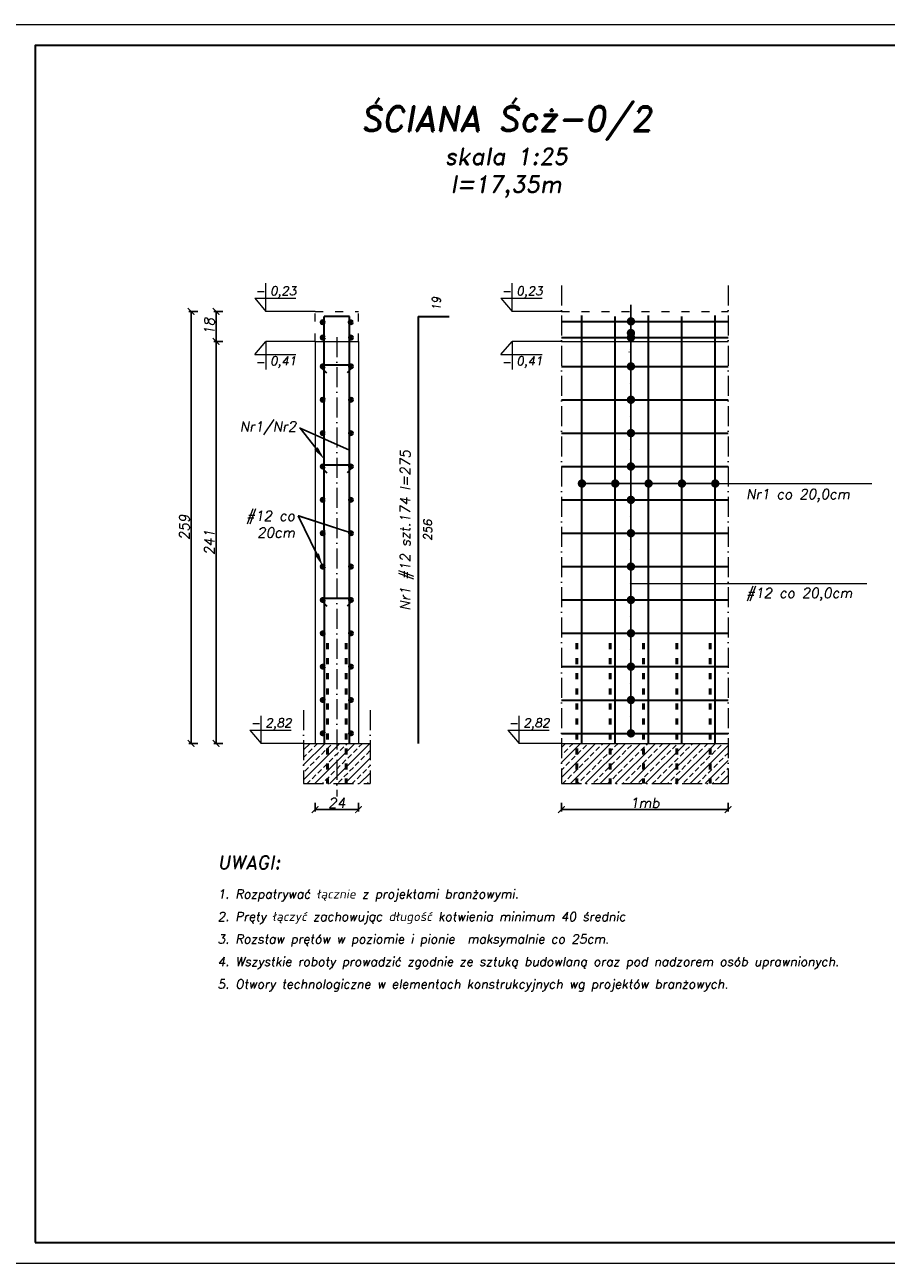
# Model space of a CAD drawing. Header units: millimetres. Extents: x 295948 to 312016, y 6878 to 18016.
# Tile 40 of 252: x 301573 to 302089, y 12818 to 13561. Entities that reach past the tile are written whole.
import ezdxf
from ezdxf import colors
from ezdxf.entities.mleader import LeaderData, LeaderLine
from ezdxf.math import Vec2, Vec3

# ---------------------------------------------------------------- set-up
doc = ezdxf.new("R2010")
doc.units = ezdxf.units.MM
doc.linetypes.add('ACAD_ISO03W100', pattern=[30, 12, -18])
doc.linetypes.add('ACAD_ISO10W100', pattern=[18, 12, -3, 0, -3])
for name, color, linetype, lineweight in [('konstrukcja', 3, 'Continuous', 35), ('konstrukcja wymiary', 1, 'Continuous', 13), ('kreskowanie', 253, 'Continuous', 0), ('opisy', 2, 'Continuous', 18), ('osie', 5, 'ACAD_ISO10W100', 13), ('przewrywane', 6, 'ACAD_ISO03W100', 18), ('zbrojenie', 4, 'Continuous', 50), ('zbrojenie płyty', 141, 'Continuous', 35), ('ściany konstrukcja', 85, 'Continuous', 20)]:
    doc.layers.add(name, color=color, linetype=linetype, lineweight=lineweight)
doc.styles.add('KONSTRUKCJA', font='romand.shx', dxfattribs={"oblique": 10})
doc.styles.add('konstrukcja3', font='romand.shx', dxfattribs={"oblique": 10, "height": 6})
doc.styles.get("Standard").update_dxf_attribs({"font": 'romand.shx', "oblique": 10})
doc.dimstyles.new('125', dxfattribs={"dimtxt": 6, "dimasz": 4, "dimexe": 1.25, "dimexo": 0.625, "dimgap": 1, "dimtad": 1, "dimdec": 0, "dimtxsty": 'konstrukcja3', "dimblk": 'ARCHTICK', "dimcen": 2.5, "dimadec": 0, "dimazin": 0, "dimtfac": 1, "dimtdec": 0, "dimtix": 1, "dimtmove": 0, "dimatfit": 3, "dimfxl": 4, "dimfxlon": 1, "dimarcsym": 0})
doc.dimstyles.new('Kopia kropki', dxfattribs={"dimtxt": 0.001, "dimasz": 5, "dimexe": 1.25, "dimexo": 0.625, "dimgap": 1, "dimtad": 1, "dimtxsty": 'Standard', "dimblk": 'DOT', "dimcen": 2.5, "dimadec": 0, "dimazin": 0, "dimtfac": 1, "dimtmove": 0, "dimatfit": 3, "dimfxl": 1, "dimfxlon": 1, "dimarcsym": 0})

# ---------------------------------------------------------------- blocks, each defined once
blk = doc.blocks.new('_Dot')
at = {"color": 0, "linetype": 'ByBlock', "lineweight": -2}
blk.add_line((-0.5, 0), (-1, 0), dxfattribs=at)
at = {"color": 0, "linetype": 'ByBlock', "const_width": 0.5}
blk.add_lwpolyline([(-0.25, 0, 1), (0.25, 0, 1)], format="xyb", close=True, dxfattribs=at)
blk = doc.blocks.new('*D1772')
at = {"layer": 'Defpoints', "color": 0, "transparency": 16777216}
for p in [(301936.22, 13155.86), (301946.82, 13155.86), (301947.96, 13135.86)]:
    blk.add_point(p, dxfattribs=at)
at = {"layer": 'konstrukcja wymiary', "color": 0, "lineweight": -2, "transparency": 16777216}
for p, q in [((301937.22, 13155.86), (301934.97, 13155.86)), ((301936.22, 13140.86), (301936.22, 13150.86)), ((301937.22, 13135.86), (301934.97, 13135.86))]:
    blk.add_line(p, q, dxfattribs=at)
at = {"layer": 'konstrukcja wymiary', "color": 0, "lineweight": -2, "transparency": 16777216, "xscale": 5, "yscale": 5, "zscale": 5}
for p, rotation in [((301936.22, 13155.86), 90), ((301936.22, 13135.86), 270)]:
    blk.add_blockref('_Dot', p, dxfattribs=dict(at, rotation=rotation))
at = {"layer": 'konstrukcja wymiary', "color": 0, "transparency": 16777216, "insert": (301935.22, 13145.86), "char_height": 0.001, "attachment_point": 5, "rotation": 90}
blk.add_mtext('20', dxfattribs=at)
blk = doc.blocks.new('*D1773')
at = {"layer": 'Defpoints', "color": 0, "transparency": 16777216}
for p in [(301936.22, 13175.86), (301947.96, 13175.86), (301946.82, 13155.86)]:
    blk.add_point(p, dxfattribs=at)
at = {"layer": 'konstrukcja wymiary', "color": 0, "lineweight": -2, "transparency": 16777216}
for p, q in [((301937.22, 13175.86), (301934.97, 13175.86)), ((301936.22, 13160.86), (301936.22, 13170.86)), ((301937.22, 13155.86), (301934.97, 13155.86))]:
    blk.add_line(p, q, dxfattribs=at)
at = {"layer": 'konstrukcja wymiary', "color": 0, "lineweight": -2, "transparency": 16777216, "xscale": 5, "yscale": 5, "zscale": 5}
for p, rotation in [((301936.22, 13175.86), 90), ((301936.22, 13155.86), 270)]:
    blk.add_blockref('_Dot', p, dxfattribs=dict(at, rotation=rotation))
at = {"layer": 'konstrukcja wymiary', "color": 0, "transparency": 16777216, "insert": (301935.22, 13165.86), "char_height": 0.001, "attachment_point": 5, "rotation": 90}
blk.add_mtext('20', dxfattribs=at)
blk = doc.blocks.new('_ArchTick')
at = {"color": 0, "linetype": 'ByBlock', "lineweight": 13, "const_width": 0.15}
blk.add_lwpolyline([(-0.5, -0.5), (0.5, 0.5)], dxfattribs=at)
blk = doc.blocks.new('*D1774')
at = {"layer": 'Defpoints', "color": 0, "transparency": 16777216}
for p in [(301746.76, 13129.85), (301772.76, 13129.85), (301772.76, 13090.18)]:
    blk.add_point(p, dxfattribs=at)
at = {"layer": 'konstrukcja wymiary', "color": 0, "lineweight": -2, "transparency": 16777216}
for p, q in [((301746.76, 13094.18), (301746.76, 13088.93)), ((301772.76, 13094.18), (301772.76, 13088.93)), ((301746.76, 13090.18), (301772.76, 13090.18))]:
    blk.add_line(p, q, dxfattribs=at)
at = {"layer": 'konstrukcja wymiary', "color": 0, "lineweight": -2, "transparency": 16777216, "xscale": 4, "yscale": 4, "zscale": 4, "rotation": 180}
blk.add_blockref('_ArchTick', (301746.76, 13090.18), dxfattribs=at)
at = {"layer": 'konstrukcja wymiary', "color": 0, "lineweight": -2, "transparency": 16777216, "xscale": 4, "yscale": 4, "zscale": 4}
blk.add_blockref('_ArchTick', (301772.76, 13090.18), dxfattribs=at)
at = {"layer": 'konstrukcja wymiary', "color": 0, "transparency": 16777216, "insert": (301759.76, 13094.18), "char_height": 6, "attachment_point": 5, "style": 'konstrukcja3'}
blk.add_mtext('24', dxfattribs=at)
blk = doc.blocks.new('*D1794')
at = {"layer": 'Defpoints', "color": 0, "transparency": 16777216}
for p in [(301894.51, 13129.85), (301994.51, 13129.85), (301994.51, 13090.18)]:
    blk.add_point(p, dxfattribs=at)
at = {"layer": 'konstrukcja wymiary', "color": 0, "lineweight": -2, "transparency": 16777216}
for p, q in [((301894.51, 13094.18), (301894.51, 13088.93)), ((301994.51, 13094.18), (301994.51, 13088.93)), ((301894.51, 13090.18), (301994.51, 13090.18))]:
    blk.add_line(p, q, dxfattribs=at)
at = {"layer": 'konstrukcja wymiary', "color": 0, "lineweight": -2, "transparency": 16777216, "xscale": 4, "yscale": 4, "zscale": 4, "rotation": 180}
blk.add_blockref('_ArchTick', (301894.51, 13090.18), dxfattribs=at)
at = {"layer": 'konstrukcja wymiary', "color": 0, "lineweight": -2, "transparency": 16777216, "xscale": 4, "yscale": 4, "zscale": 4}
blk.add_blockref('_ArchTick', (301994.51, 13090.18), dxfattribs=at)
at = {"layer": 'konstrukcja wymiary', "color": 0, "transparency": 16777216, "insert": (301944.51, 13094.18), "char_height": 6, "attachment_point": 5, "style": 'konstrukcja3'}
blk.add_mtext('1mb', dxfattribs=at)
blk = doc.blocks.new('*D1795')
at = {"layer": 'Defpoints', "color": 0, "transparency": 16777216}
for p in [(301687.32, 13370.85), (301746.76, 13370.85), (301739.76, 13129.85)]:
    blk.add_point(p, dxfattribs=at)
at = {"layer": 'konstrukcja wymiary', "color": 0, "lineweight": -2, "transparency": 16777216}
for p, q in [((301691.32, 13370.85), (301686.07, 13370.85)), ((301687.32, 13129.85), (301687.32, 13370.85)), ((301691.32, 13129.85), (301686.07, 13129.85))]:
    blk.add_line(p, q, dxfattribs=at)
at = {"layer": 'konstrukcja wymiary', "color": 0, "lineweight": -2, "transparency": 16777216, "xscale": 4, "yscale": 4, "zscale": 4}
for p, rotation in [((301687.32, 13370.85), 90), ((301687.32, 13129.85), 270)]:
    blk.add_blockref('_ArchTick', p, dxfattribs=dict(at, rotation=rotation))
at = {"layer": 'konstrukcja wymiary', "color": 0, "transparency": 16777216, "insert": (301683.32, 13250.35), "char_height": 6, "attachment_point": 5, "rotation": 90, "style": 'konstrukcja3'}
blk.add_mtext('241', dxfattribs=at)
blk = doc.blocks.new('*D1775')
at = {"layer": 'Defpoints', "color": 0, "transparency": 16777216}
for p in [(301986.82, 13285.65), (301906.82, 13275.79), (301986.82, 13275.79)]:
    blk.add_point(p, dxfattribs=at)
at = {"layer": 'konstrukcja wymiary', "color": 0, "lineweight": -2, "transparency": 16777216}
for p, q in [((301906.82, 13284.65), (301906.82, 13286.9)), ((301911.82, 13285.65), (301981.82, 13285.65)), ((301986.82, 13284.65), (301986.82, 13286.9))]:
    blk.add_line(p, q, dxfattribs=at)
at = {"layer": 'konstrukcja wymiary', "color": 0, "lineweight": -2, "transparency": 16777216, "xscale": 5, "yscale": 5, "zscale": 5, "rotation": 180}
blk.add_blockref('_Dot', (301906.82, 13285.65), dxfattribs=at)
at = {"layer": 'konstrukcja wymiary', "color": 0, "lineweight": -2, "transparency": 16777216, "xscale": 5, "yscale": 5, "zscale": 5}
blk.add_blockref('_Dot', (301986.82, 13285.65), dxfattribs=at)
at = {"layer": 'konstrukcja wymiary', "color": 0, "transparency": 16777216, "insert": (301946.82, 13286.65), "char_height": 0.001, "attachment_point": 5}
blk.add_mtext('80', dxfattribs=at)
blk = doc.blocks.new('*D1776')
at = {"layer": 'Defpoints', "color": 0, "transparency": 16777216}
for p in [(301966.82, 13285.65), (301926.82, 13280.6), (301966.82, 13280.6)]:
    blk.add_point(p, dxfattribs=at)
at = {"layer": 'konstrukcja wymiary', "color": 0, "lineweight": -2, "transparency": 16777216}
for p, q in [((301926.82, 13284.65), (301926.82, 13286.9)), ((301931.82, 13285.65), (301961.82, 13285.65)), ((301966.82, 13284.65), (301966.82, 13286.9))]:
    blk.add_line(p, q, dxfattribs=at)
at = {"layer": 'konstrukcja wymiary', "color": 0, "lineweight": -2, "transparency": 16777216, "xscale": 5, "yscale": 5, "zscale": 5, "rotation": 180}
blk.add_blockref('_Dot', (301926.82, 13285.65), dxfattribs=at)
at = {"layer": 'konstrukcja wymiary', "color": 0, "lineweight": -2, "transparency": 16777216, "xscale": 5, "yscale": 5, "zscale": 5}
blk.add_blockref('_Dot', (301966.82, 13285.65), dxfattribs=at)
at = {"layer": 'konstrukcja wymiary', "color": 0, "transparency": 16777216, "insert": (301946.82, 13286.65), "char_height": 0.001, "attachment_point": 5}
blk.add_mtext('40', dxfattribs=at)
blk = doc.blocks.new('*D1777')
at = {"layer": 'Defpoints', "color": 0, "transparency": 16777216}
for p in [(301672.32, 13388.85), (301746.76, 13388.85), (301739.76, 13129.85)]:
    blk.add_point(p, dxfattribs=at)
at = {"layer": 'konstrukcja wymiary', "color": 0, "lineweight": -2, "transparency": 16777216}
for p, q in [((301676.32, 13388.85), (301671.07, 13388.85)), ((301672.32, 13129.85), (301672.32, 13388.85)), ((301676.32, 13129.85), (301671.07, 13129.85))]:
    blk.add_line(p, q, dxfattribs=at)
at = {"layer": 'konstrukcja wymiary', "color": 0, "lineweight": -2, "transparency": 16777216, "xscale": 4, "yscale": 4, "zscale": 4}
for p, rotation in [((301672.32, 13388.85), 90), ((301672.32, 13129.85), 270)]:
    blk.add_blockref('_ArchTick', p, dxfattribs=dict(at, rotation=rotation))
at = {"layer": 'konstrukcja wymiary', "color": 0, "transparency": 16777216, "insert": (301668.32, 13259.35), "char_height": 6, "attachment_point": 5, "rotation": 90, "style": 'konstrukcja3'}
blk.add_mtext('259', dxfattribs=at)
blk = doc.blocks.new('*D1779')
at = {"layer": 'Defpoints', "color": 0, "transparency": 16777216}
for p in [(301986.82, 13285.79), (301986.82, 13285.65), (301946.82, 13280.79)]:
    blk.add_point(p, dxfattribs=at)
at = {"layer": 'konstrukcja wymiary', "color": 0, "lineweight": -2, "transparency": 16777216}
for p, q in [((301946.82, 13284.65), (301946.82, 13286.9)), ((301951.82, 13285.65), (301981.82, 13285.65)), ((301986.82, 13285.65), (301986.82, 13284.4))]:
    blk.add_line(p, q, dxfattribs=at)
at = {"layer": 'konstrukcja wymiary', "color": 0, "lineweight": -2, "transparency": 16777216, "xscale": 5, "yscale": 5, "zscale": 5, "rotation": 180}
blk.add_blockref('_Dot', (301946.82, 13285.65), dxfattribs=at)
at = {"layer": 'konstrukcja wymiary', "color": 0, "lineweight": -2, "transparency": 16777216, "xscale": 5, "yscale": 5, "zscale": 5}
blk.add_blockref('_Dot', (301986.82, 13285.65), dxfattribs=at)
at = {"layer": 'konstrukcja wymiary', "color": 0, "transparency": 16777216, "insert": (301966.82, 13286.65), "char_height": 0.001, "attachment_point": 5}
blk.add_mtext('40', dxfattribs=at)
blk = doc.blocks.new('*D1780')
at = {"layer": 'Defpoints', "color": 0, "transparency": 16777216}
for p in [(301936.22, 13195.86), (301946.82, 13195.86), (301947.96, 13175.86)]:
    blk.add_point(p, dxfattribs=at)
at = {"layer": 'konstrukcja wymiary', "color": 0, "lineweight": -2, "transparency": 16777216}
for p, q in [((301937.22, 13195.86), (301934.97, 13195.86)), ((301936.22, 13180.86), (301936.22, 13190.86)), ((301937.22, 13175.86), (301934.97, 13175.86))]:
    blk.add_line(p, q, dxfattribs=at)
at = {"layer": 'konstrukcja wymiary', "color": 0, "lineweight": -2, "transparency": 16777216, "xscale": 5, "yscale": 5, "zscale": 5}
for p, rotation in [((301936.22, 13195.86), 90), ((301936.22, 13175.86), 270)]:
    blk.add_blockref('_Dot', p, dxfattribs=dict(at, rotation=rotation))
at = {"layer": 'konstrukcja wymiary', "color": 0, "transparency": 16777216, "insert": (301935.22, 13185.86), "char_height": 0.001, "attachment_point": 5, "rotation": 90}
blk.add_mtext('20', dxfattribs=at)
blk = doc.blocks.new('*D1781')
at = {"layer": 'Defpoints', "color": 0, "transparency": 16777216}
for p in [(301936.22, 13215.86), (301947.96, 13215.86), (301946.82, 13195.86)]:
    blk.add_point(p, dxfattribs=at)
at = {"layer": 'konstrukcja wymiary', "color": 0, "lineweight": -2, "transparency": 16777216}
for p, q in [((301937.22, 13215.86), (301934.97, 13215.86)), ((301936.22, 13200.86), (301936.22, 13210.86)), ((301937.22, 13195.86), (301934.97, 13195.86))]:
    blk.add_line(p, q, dxfattribs=at)
at = {"layer": 'konstrukcja wymiary', "color": 0, "lineweight": -2, "transparency": 16777216, "xscale": 5, "yscale": 5, "zscale": 5}
for p, rotation in [((301936.22, 13215.86), 90), ((301936.22, 13195.86), 270)]:
    blk.add_blockref('_Dot', p, dxfattribs=dict(at, rotation=rotation))
at = {"layer": 'konstrukcja wymiary', "color": 0, "transparency": 16777216, "insert": (301935.22, 13205.86), "char_height": 0.001, "attachment_point": 5, "rotation": 90}
blk.add_mtext('20', dxfattribs=at)
blk = doc.blocks.new('*D1782')
at = {"layer": 'Defpoints', "color": 0, "transparency": 16777216}
for p in [(301936.22, 13235.86), (301946.82, 13235.86), (301947.96, 13215.86)]:
    blk.add_point(p, dxfattribs=at)
at = {"layer": 'konstrukcja wymiary', "color": 0, "lineweight": -2, "transparency": 16777216}
for p, q in [((301937.22, 13235.86), (301934.97, 13235.86)), ((301936.22, 13220.86), (301936.22, 13230.86)), ((301937.22, 13215.86), (301934.97, 13215.86))]:
    blk.add_line(p, q, dxfattribs=at)
at = {"layer": 'konstrukcja wymiary', "color": 0, "lineweight": -2, "transparency": 16777216, "xscale": 5, "yscale": 5, "zscale": 5}
for p, rotation in [((301936.22, 13235.86), 90), ((301936.22, 13215.86), 270)]:
    blk.add_blockref('_Dot', p, dxfattribs=dict(at, rotation=rotation))
at = {"layer": 'konstrukcja wymiary', "color": 0, "transparency": 16777216, "insert": (301935.22, 13225.86), "char_height": 0.001, "attachment_point": 5, "rotation": 90}
blk.add_mtext('20', dxfattribs=at)
blk = doc.blocks.new('*D1783')
at = {"layer": 'Defpoints', "color": 0, "transparency": 16777216}
for p in [(301936.22, 13255.86), (301947.96, 13255.86), (301946.82, 13235.86)]:
    blk.add_point(p, dxfattribs=at)
at = {"layer": 'konstrukcja wymiary', "color": 0, "lineweight": -2, "transparency": 16777216}
for p, q in [((301937.22, 13255.86), (301934.97, 13255.86)), ((301936.22, 13240.86), (301936.22, 13250.86)), ((301937.22, 13235.86), (301934.97, 13235.86))]:
    blk.add_line(p, q, dxfattribs=at)
at = {"layer": 'konstrukcja wymiary', "color": 0, "lineweight": -2, "transparency": 16777216, "xscale": 5, "yscale": 5, "zscale": 5}
for p, rotation in [((301936.22, 13255.86), 90), ((301936.22, 13235.86), 270)]:
    blk.add_blockref('_Dot', p, dxfattribs=dict(at, rotation=rotation))
at = {"layer": 'konstrukcja wymiary', "color": 0, "transparency": 16777216, "insert": (301935.22, 13245.86), "char_height": 0.001, "attachment_point": 5, "rotation": 90}
blk.add_mtext('20', dxfattribs=at)
blk = doc.blocks.new('*D1784')
at = {"layer": 'Defpoints', "color": 0, "transparency": 16777216}
for p in [(301936.22, 13275.86), (301946.82, 13275.86), (301947.96, 13255.86)]:
    blk.add_point(p, dxfattribs=at)
at = {"layer": 'konstrukcja wymiary', "color": 0, "lineweight": -2, "transparency": 16777216}
for p, q in [((301937.22, 13275.86), (301934.97, 13275.86)), ((301936.22, 13260.86), (301936.22, 13270.86)), ((301937.22, 13255.86), (301934.97, 13255.86))]:
    blk.add_line(p, q, dxfattribs=at)
at = {"layer": 'konstrukcja wymiary', "color": 0, "lineweight": -2, "transparency": 16777216, "xscale": 5, "yscale": 5, "zscale": 5}
for p, rotation in [((301936.22, 13275.86), 90), ((301936.22, 13255.86), 270)]:
    blk.add_blockref('_Dot', p, dxfattribs=dict(at, rotation=rotation))
at = {"layer": 'konstrukcja wymiary', "color": 0, "transparency": 16777216, "insert": (301935.22, 13265.86), "char_height": 0.001, "attachment_point": 5, "rotation": 90}
blk.add_mtext('20', dxfattribs=at)
blk = doc.blocks.new('*D1785')
at = {"layer": 'Defpoints', "color": 0, "transparency": 16777216}
for p in [(301936.22, 13295.86), (301947.96, 13295.86), (301946.82, 13275.86)]:
    blk.add_point(p, dxfattribs=at)
at = {"layer": 'konstrukcja wymiary', "color": 0, "lineweight": -2, "transparency": 16777216}
for p, q in [((301937.22, 13295.86), (301934.97, 13295.86)), ((301936.22, 13280.86), (301936.22, 13290.86)), ((301937.22, 13275.86), (301934.97, 13275.86))]:
    blk.add_line(p, q, dxfattribs=at)
at = {"layer": 'konstrukcja wymiary', "color": 0, "lineweight": -2, "transparency": 16777216, "xscale": 5, "yscale": 5, "zscale": 5}
for p, rotation in [((301936.22, 13295.86), 90), ((301936.22, 13275.86), 270)]:
    blk.add_blockref('_Dot', p, dxfattribs=dict(at, rotation=rotation))
at = {"layer": 'konstrukcja wymiary', "color": 0, "transparency": 16777216, "insert": (301935.22, 13285.86), "char_height": 0.001, "attachment_point": 5, "rotation": 90}
blk.add_mtext('20', dxfattribs=at)
blk = doc.blocks.new('*D1786')
at = {"layer": 'Defpoints', "color": 0, "transparency": 16777216}
for p in [(301936.22, 13315.86), (301946.82, 13315.86), (301947.96, 13295.86)]:
    blk.add_point(p, dxfattribs=at)
at = {"layer": 'konstrukcja wymiary', "color": 0, "lineweight": -2, "transparency": 16777216}
for p, q in [((301937.22, 13315.86), (301934.97, 13315.86)), ((301936.22, 13300.86), (301936.22, 13310.86)), ((301937.22, 13295.86), (301934.97, 13295.86))]:
    blk.add_line(p, q, dxfattribs=at)
at = {"layer": 'konstrukcja wymiary', "color": 0, "lineweight": -2, "transparency": 16777216, "xscale": 5, "yscale": 5, "zscale": 5}
for p, rotation in [((301936.22, 13315.86), 90), ((301936.22, 13295.86), 270)]:
    blk.add_blockref('_Dot', p, dxfattribs=dict(at, rotation=rotation))
at = {"layer": 'konstrukcja wymiary', "color": 0, "transparency": 16777216, "insert": (301935.22, 13305.86), "char_height": 0.001, "attachment_point": 5, "rotation": 90}
blk.add_mtext('20', dxfattribs=at)
blk = doc.blocks.new('*D1787')
at = {"layer": 'Defpoints', "color": 0, "transparency": 16777216}
for p in [(301936.22, 13335.86), (301947.96, 13335.86), (301946.82, 13315.86)]:
    blk.add_point(p, dxfattribs=at)
at = {"layer": 'konstrukcja wymiary', "color": 0, "lineweight": -2, "transparency": 16777216}
for p, q in [((301937.22, 13335.86), (301934.97, 13335.86)), ((301936.22, 13320.86), (301936.22, 13330.86)), ((301937.22, 13315.86), (301934.97, 13315.86))]:
    blk.add_line(p, q, dxfattribs=at)
at = {"layer": 'konstrukcja wymiary', "color": 0, "lineweight": -2, "transparency": 16777216, "xscale": 5, "yscale": 5, "zscale": 5}
for p, rotation in [((301936.22, 13335.86), 90), ((301936.22, 13315.86), 270)]:
    blk.add_blockref('_Dot', p, dxfattribs=dict(at, rotation=rotation))
at = {"layer": 'konstrukcja wymiary', "color": 0, "transparency": 16777216, "insert": (301935.22, 13325.86), "char_height": 0.001, "attachment_point": 5, "rotation": 90}
blk.add_mtext('20', dxfattribs=at)
blk = doc.blocks.new('*D1788')
at = {"layer": 'Defpoints', "color": 0, "transparency": 16777216}
for p in [(301936.22, 13355.86), (301946.82, 13355.86), (301947.96, 13335.86)]:
    blk.add_point(p, dxfattribs=at)
at = {"layer": 'konstrukcja wymiary', "color": 0, "lineweight": -2, "transparency": 16777216}
for p, q in [((301937.22, 13355.86), (301934.97, 13355.86)), ((301936.22, 13340.86), (301936.22, 13350.86)), ((301937.22, 13335.86), (301934.97, 13335.86))]:
    blk.add_line(p, q, dxfattribs=at)
at = {"layer": 'konstrukcja wymiary', "color": 0, "lineweight": -2, "transparency": 16777216, "xscale": 5, "yscale": 5, "zscale": 5}
for p, rotation in [((301936.22, 13355.86), 90), ((301936.22, 13335.86), 270)]:
    blk.add_blockref('_Dot', p, dxfattribs=dict(at, rotation=rotation))
at = {"layer": 'konstrukcja wymiary', "color": 0, "transparency": 16777216, "insert": (301935.22, 13345.86), "char_height": 0.001, "attachment_point": 5, "rotation": 90}
blk.add_mtext('20', dxfattribs=at)
blk = doc.blocks.new('*D1789')
at = {"layer": 'Defpoints', "color": 0, "transparency": 16777216}
for p in [(301936.22, 13375.86), (301947.96, 13375.86), (301946.82, 13355.86)]:
    blk.add_point(p, dxfattribs=at)
at = {"layer": 'konstrukcja wymiary', "color": 0, "lineweight": -2, "transparency": 16777216}
for p, q in [((301937.22, 13375.86), (301934.97, 13375.86)), ((301936.22, 13360.86), (301936.22, 13370.86)), ((301937.22, 13355.86), (301934.97, 13355.86))]:
    blk.add_line(p, q, dxfattribs=at)
at = {"layer": 'konstrukcja wymiary', "color": 0, "lineweight": -2, "transparency": 16777216, "xscale": 5, "yscale": 5, "zscale": 5}
for p, rotation in [((301936.22, 13375.86), 90), ((301936.22, 13355.86), 270)]:
    blk.add_blockref('_Dot', p, dxfattribs=dict(at, rotation=rotation))
at = {"layer": 'konstrukcja wymiary', "color": 0, "transparency": 16777216, "insert": (301935.22, 13365.86), "char_height": 0.001, "attachment_point": 5, "rotation": 90}
blk.add_mtext('20', dxfattribs=at)
blk = doc.blocks.new('*D1790')
at = {"layer": 'Defpoints', "color": 0, "transparency": 16777216}
for p in [(301936.22, 13382.86), (301947.96, 13382.86), (301946.82, 13373.15)]:
    blk.add_point(p, dxfattribs=at)
at = {"layer": 'konstrukcja wymiary', "color": 0, "lineweight": -2, "transparency": 16777216}
for p, q in [((301936.22, 13387.86), (301936.22, 13392.86)), ((301937.22, 13382.86), (301934.97, 13382.86)), ((301936.22, 13373.15), (301936.22, 13382.86)), ((301937.22, 13373.15), (301934.97, 13373.15)), ((301936.22, 13368.15), (301936.22, 13363.15))]:
    blk.add_line(p, q, dxfattribs=at)
at = {"layer": 'konstrukcja wymiary', "color": 0, "lineweight": -2, "transparency": 16777216, "xscale": 5, "yscale": 5, "zscale": 5}
for p, rotation in [((301936.22, 13382.86), 270), ((301936.22, 13373.15), 90)]:
    blk.add_blockref('_Dot', p, dxfattribs=dict(at, rotation=rotation))
at = {"layer": 'konstrukcja wymiary', "color": 0, "transparency": 16777216, "insert": (301935.22, 13378), "char_height": 0.001, "attachment_point": 5, "rotation": 90}
blk.add_mtext('9,71', dxfattribs=at)
blk = doc.blocks.new('*D1791')
at = {"layer": 'Defpoints', "color": 0, "transparency": 16777216}
for p in [(301946.82, 13373.15), (301936.22, 13355.86), (301946.82, 13355.86)]:
    blk.add_point(p, dxfattribs=at)
at = {"layer": 'konstrukcja wymiary', "color": 0, "lineweight": -2, "transparency": 16777216}
for p, q in [((301937.22, 13373.15), (301934.97, 13373.15)), ((301936.22, 13368.15), (301936.22, 13360.86)), ((301937.22, 13355.86), (301934.97, 13355.86))]:
    blk.add_line(p, q, dxfattribs=at)
at = {"layer": 'konstrukcja wymiary', "color": 0, "lineweight": -2, "transparency": 16777216, "xscale": 5, "yscale": 5, "zscale": 5}
for p, rotation in [((301936.22, 13373.15), 90), ((301936.22, 13355.86), 270)]:
    blk.add_blockref('_Dot', p, dxfattribs=dict(at, rotation=rotation))
at = {"layer": 'konstrukcja wymiary', "color": 0, "transparency": 16777216, "insert": (301935.22, 13364.5), "char_height": 0.001, "attachment_point": 5, "rotation": 90}
blk.add_mtext('17,29', dxfattribs=at)
blk = doc.blocks.new('*D1792')
at = {"layer": 'Defpoints', "color": 0, "transparency": 16777216}
for p in [(301936.22, 13375.86), (301946.82, 13375.86), (301946.82, 13355.86)]:
    blk.add_point(p, dxfattribs=at)
at = {"layer": 'konstrukcja wymiary', "color": 0, "lineweight": -2, "transparency": 16777216}
for p, q in [((301937.22, 13375.86), (301934.97, 13375.86)), ((301936.22, 13360.86), (301936.22, 13370.86)), ((301937.22, 13355.86), (301934.97, 13355.86))]:
    blk.add_line(p, q, dxfattribs=at)
at = {"layer": 'konstrukcja wymiary', "color": 0, "lineweight": -2, "transparency": 16777216, "xscale": 5, "yscale": 5, "zscale": 5}
for p, rotation in [((301936.22, 13375.86), 90), ((301936.22, 13355.86), 270)]:
    blk.add_blockref('_Dot', p, dxfattribs=dict(at, rotation=rotation))
at = {"layer": 'konstrukcja wymiary', "color": 0, "transparency": 16777216, "insert": (301935.22, 13365.86), "char_height": 0.001, "attachment_point": 5, "rotation": 90}
blk.add_mtext('20', dxfattribs=at)
blk = doc.blocks.new('*D1796')
at = {"layer": 'Defpoints', "color": 0, "transparency": 16777216}
for p in [(301746.76, 13388.85), (301687.32, 13370.85), (301746.76, 13370.85)]:
    blk.add_point(p, dxfattribs=at)
at = {"layer": 'konstrukcja wymiary', "color": 0, "lineweight": -2, "transparency": 16777216}
for p, q in [((301691.32, 13388.85), (301686.07, 13388.85)), ((301687.32, 13388.85), (301687.32, 13370.85)), ((301691.32, 13370.85), (301686.07, 13370.85))]:
    blk.add_line(p, q, dxfattribs=at)
at = {"layer": 'konstrukcja wymiary', "color": 0, "lineweight": -2, "transparency": 16777216, "xscale": 4, "yscale": 4, "zscale": 4}
for p, rotation in [((301687.32, 13388.85), 90), ((301687.32, 13370.85), 270)]:
    blk.add_blockref('_ArchTick', p, dxfattribs=dict(at, rotation=rotation))
at = {"layer": 'konstrukcja wymiary', "color": 0, "transparency": 16777216, "insert": (301683.32, 13379.85), "char_height": 6, "attachment_point": 5, "rotation": 90, "style": 'konstrukcja3'}
blk.add_mtext('18', dxfattribs=at)

msp = doc.modelspace()

# ---------------------------------------------------------------- hatches: boundary and pattern name
at = {"layer": 'kreskowanie'}
h = msp.add_hatch(dxfattribs=at)
h.set_pattern_fill('ANSI33', color=256, style=0)
h.set_pattern_definition([(45, (312508.934, 27118.9925), (-4.490128, 4.490128), []), (45, (312513.424, 27118.9925), (-4.490128, 4.490128), [3.175, -1.5875])])
h.paths.add_polyline_path([(301759.757, 13129.854), (301739.757, 13129.854), (301739.757, 13105.723), (301759.757, 13105.723)])
h.paths.add_polyline_path([(301759.757, 13129.854), (301759.757, 13105.723), (301779.757, 13105.723), (301779.757, 13129.854)])
h = msp.add_hatch(dxfattribs=at)
h.set_pattern_fill('ANSI33', color=256, style=0)
h.set_pattern_definition([(45, (312554.519, 27118.9925), (-4.490128, 4.490128), []), (45, (312559.0093, 27118.9925), (-4.490128, 4.490128), [3.175, -1.5875])])
h.paths.add_polyline_path([(301894.514, 13129.854), (301894.514, 13105.723), (301994.514, 13105.723), (301994.514, 13129.854)])
at = {"layer": 'zbrojenie'}
for points in [[(301750.318, 13382.355, 1), (301752.238, 13382.355, 1)], [(301769.083, 13382.355, -1), (301767.163, 13382.355, -1)], [(301750.378, 13373.146, 1), (301752.298, 13373.146, 1)], [(301769.25, 13373.146, -1), (301767.33, 13373.146, -1)], [(301750.378, 13355.855, 1), (301752.298, 13355.855, 1)], [(301769.25, 13355.855, -1), (301767.33, 13355.855, -1)], [(301750.378, 13335.855, 1), (301752.298, 13335.855, 1)], [(301769.25, 13335.855, -1), (301767.33, 13335.855, -1)], [(301750.378, 13315.855, 1), (301752.298, 13315.855, 1)], [(301769.25, 13315.855, -1), (301767.33, 13315.855, -1)], [(301750.378, 13295.855, 1), (301752.298, 13295.855, 1)], [(301769.25, 13295.855, -1), (301767.33, 13295.855, -1)], [(301750.378, 13275.855, 1), (301752.298, 13275.855, 1)], [(301769.25, 13275.855, -1), (301767.33, 13275.855, -1)], [(301750.378, 13255.855, 1), (301752.298, 13255.855, 1)], [(301769.25, 13255.855, -1), (301767.33, 13255.855, -1)], [(301750.378, 13235.855, 1), (301752.298, 13235.855, 1)], [(301769.25, 13235.855, -1), (301767.33, 13235.855, -1)], [(301750.378, 13215.855, 1), (301752.298, 13215.855, 1)], [(301769.25, 13215.855, -1), (301767.33, 13215.855, -1)], [(301750.378, 13195.855, 1), (301752.298, 13195.855, 1)], [(301769.25, 13195.855, -1), (301767.33, 13195.855, -1)], [(301750.378, 13175.855, 1), (301752.298, 13175.855, 1)], [(301769.25, 13175.855, -1), (301767.33, 13175.855, -1)], [(301750.378, 13155.855, 1), (301752.298, 13155.855, 1)], [(301769.25, 13155.855, -1), (301767.33, 13155.855, -1)], [(301750.378, 13135.855, 1), (301752.298, 13135.855, 1)], [(301769.25, 13135.855, -1), (301767.33, 13135.855, -1)]]:
    msp.add_hatch(color=256, dxfattribs=at).paths.add_polyline_path(points)

# ---------------------------------------------------------------- linework, layer by layer
at = {"layer": 'konstrukcja'}
msp.add_lwpolyline([(301578.785, 12830.687), (302603.785, 12830.687), (302603.785, 13548.187), (301578.785, 13548.187)], close=True, dxfattribs=at)
at = {"layer": 'konstrukcja wymiary'}
for p, q in [((301746.757, 13388.854), (301717.165, 13388.854)), ((301894.514, 13388.854), (301864.922, 13388.854)), ((301746.757, 13370.854), (301717.165, 13370.854)), ((301894.514, 13370.854), (301864.922, 13370.854)), ((301969.318, 13285.652), (302080.79, 13285.652)), ((301936.223, 13225.739), (302077.763, 13225.739)), ((301739.757, 13129.854), (301714.333, 13129.854)), ((301894.514, 13129.854), (301869.089, 13129.854))]:
    msp.add_line(p, q, dxfattribs=at)
msp.add_lwpolyline([(301566.285, 12818.187), (302616.285, 12818.187), (302616.285, 13560.687), (301566.285, 13560.687)], close=True, dxfattribs=at)
at = {"layer": 'opisy'}
for p, q in [((301717.165, 13388.854), (301717.165, 13405.751)), ((301864.922, 13388.854), (301864.922, 13405.751)), ((301710.506, 13396.743), (301735.154, 13396.743)), ((301710.506, 13396.743), (301717.165, 13388.854)), ((301858.262, 13396.743), (301882.91, 13396.743)), ((301858.262, 13396.743), (301864.922, 13388.854)), ((301710.506, 13362.964), (301717.165, 13370.854)), ((301717.165, 13370.854), (301717.165, 13353.956)), ((301858.262, 13362.964), (301864.922, 13370.854)), ((301864.922, 13370.854), (301864.922, 13353.956)), ((301710.506, 13362.964), (301735.154, 13362.964)), ((301858.262, 13362.964), (301882.91, 13362.964)), ((301714.333, 13129.854), (301714.333, 13146.321)), ((301869.089, 13129.854), (301869.089, 13146.321)), ((301707.673, 13137.743), (301732.321, 13137.743)), ((301707.673, 13137.743), (301714.333, 13129.854)), ((301862.43, 13137.743), (301887.077, 13137.743)), ((301862.43, 13137.743), (301869.089, 13129.854))]:
    msp.add_line(p, q, dxfattribs=at)
at = {"layer": 'osie'}
for p, q in [((301894.514, 13404.431), (301894.514, 13105.723)), ((301994.514, 13404.431), (301994.514, 13105.723)), ((301759.757, 13373.477), (301759.757, 13097.946)), ((301739.757, 13149.854), (301739.757, 13105.723)), ((301779.757, 13149.854), (301779.757, 13105.723)), ((301739.757, 13105.723), (301779.757, 13105.723)), ((301894.514, 13105.723), (301994.514, 13105.723))]:
    msp.add_line(p, q, dxfattribs=at)
at = {"layer": 'przewrywane', "ltscale": 0.4}
for p, q in [((301746.757, 13388.854), (301772.757, 13388.854)), ((301746.757, 13370.854), (301746.757, 13388.854)), ((301772.757, 13370.854), (301772.757, 13388.854)), ((301894.514, 13388.854), (301994.514, 13388.854))]:
    msp.add_line(p, q, dxfattribs=at)
at = {"layer": 'zbrojenie', "linetype": 'ACAD_ISO03W100', "ltscale": 0.3}
for p, q in [((301754.138, 13189.854), (301754.138, 13105.723)), ((301765.377, 13189.854), (301765.377, 13105.723)), ((301903.818, 13189.854), (301903.818, 13105.723)), ((301923.818, 13189.854), (301923.818, 13105.723)), ((301943.818, 13189.854), (301943.818, 13105.723)), ((301963.818, 13189.854), (301963.818, 13105.723)), ((301983.818, 13189.854), (301983.818, 13105.723))]:
    msp.add_line(p, q, dxfattribs=at)
at = {"layer": 'zbrojenie'}
for centre in [(301751.278, 13382.355), (301768.123, 13382.355), (301751.338, 13373.146), (301768.29, 13373.146), (301751.338, 13355.855), (301768.29, 13355.855), (301751.338, 13335.855), (301768.29, 13335.855), (301751.338, 13315.855), (301768.29, 13315.855), (301751.338, 13295.855), (301768.29, 13295.855), (301751.338, 13275.855), (301768.29, 13275.855), (301751.338, 13255.855), (301768.29, 13255.855), (301751.338, 13235.855), (301768.29, 13235.855), (301751.338, 13215.855), (301768.29, 13215.855), (301751.338, 13195.855), (301768.29, 13195.855), (301751.338, 13175.855), (301768.29, 13175.855), (301751.338, 13155.855), (301768.29, 13155.855), (301751.338, 13135.855), (301768.29, 13135.855)]:
    msp.add_circle(centre, 0.96, dxfattribs=at)
at = {"layer": 'zbrojenie płyty', "ltscale": 0.5}
for p, q in [((301752.298, 13129.854), (301752.241, 13385.854)), ((301767.273, 13385.854), (301752.241, 13385.854)), ((301767.33, 13129.854), (301767.273, 13385.854)), ((301808.564, 13385.854), (301808.621, 13129.854)), ((301808.564, 13385.854), (301827.199, 13385.854)), ((301894.514, 13382.855), (301994.514, 13382.855)), ((301906.818, 13129.854), (301906.818, 13386.354)), ((301926.818, 13129.854), (301926.761, 13385.854)), ((301946.818, 13129.854), (301946.818, 13386.354)), ((301966.818, 13129.854), (301966.761, 13385.854)), ((301986.818, 13129.854), (301986.818, 13386.354)), ((301894.514, 13373.146), (301994.514, 13373.146)), ((301750.463, 13355.279), (301753.586, 13352.1)), ((301751.446, 13356.836), (301768.29, 13356.836)), ((301769.052, 13355.279), (301765.928, 13352.1)), ((301894.514, 13355.855), (301994.514, 13355.855)), ((301894.514, 13335.855), (301994.514, 13335.855)), ((301894.514, 13315.855), (301994.514, 13315.855)), ((301750.684, 13295.279), (301753.808, 13292.1)), ((301751.446, 13296.836), (301768.29, 13296.836)), ((301769.052, 13295.279), (301765.928, 13292.1)), ((301894.514, 13295.855), (301994.514, 13295.855)), ((301894.514, 13275.855), (301994.514, 13275.855)), ((301894.514, 13255.855), (301994.514, 13255.855)), ((301894.514, 13235.855), (301994.514, 13235.855)), ((301751.446, 13216.836), (301768.29, 13216.836)), ((301750.684, 13215.279), (301753.808, 13212.1)), ((301769.052, 13215.279), (301765.928, 13212.1)), ((301894.514, 13215.855), (301994.514, 13215.855)), ((301894.514, 13195.855), (301994.514, 13195.855)), ((301894.514, 13175.855), (301994.514, 13175.855)), ((301894.514, 13155.855), (301994.514, 13155.855)), ((301894.514, 13135.855), (301994.514, 13135.855))]:
    msp.add_line(p, q, dxfattribs=at)
at = {"layer": 'ściany konstrukcja'}
for p, q in [((301746.757, 13370.854), (301772.757, 13370.854)), ((301746.757, 13370.854), (301746.757, 13129.854)), ((301772.757, 13370.854), (301772.757, 13129.854)), ((301894.514, 13370.854), (301994.514, 13370.854)), ((301739.757, 13129.854), (301779.757, 13129.854)), ((301894.514, 13129.854), (301994.514, 13129.854))]:
    msp.add_line(p, q, dxfattribs=at)

# ---------------------------------------------------------------- texts
at = {"layer": 'opisy', "style": 'KONSTRUKCJA'}
for s, insert, char_height, width, attachment_point in [('\\pxqc;ŚCIANA Ścż-0/2\\P{\\H0.66667x;skala 1:25\\Pl=17,35m}', (301623.269, 13511.804), 15, 476.29759, 1), ('0,23', (301719.734, 13403.775), 5.25, 5.25172, 1), ('0,23', (301867.491, 13403.775), 5.25, 5.25172, 1), ('-', (301710.922, 13403.775), 5.25, 5.25172, 1), ('-', (301858.678, 13403.775), 5.25, 5.25172, 1), ('-', (301710.922, 13355.933), 5.25, 5.25172, 7), ('0,41', (301719.734, 13354.943), 5.25, 5.25172, 7), ('-', (301858.678, 13355.933), 5.25, 5.25172, 7), ('0,41', (301867.491, 13354.943), 5.25, 5.25172, 7), ('Nr1 co 20,0cm', (302005.288, 13282.293), 6, 246.15532, 1), ('#12 co 20,0cm', (302005.288, 13223.067), 6, 246.15532, 1), ('2,82', (301716.902, 13144.775), 5.25, 5.25172, 1), ('2,82', (301871.658, 13144.775), 5.25, 5.25172, 1), ('-', (301708.09, 13144.775), 5.25, 5.25172, 1), ('-', (301862.846, 13144.775), 5.25, 5.25172, 1), ('\\A1;\\pxsm1.5;{\\H1.5x;UWAGI:\\P}1. Rozpatrywać łącznie z projektami branżowymi.\\P2. Pręty łączyć zachowując długość kotwienia minimum 40 średnic\\P3. Rozstaw prętów w poziomie i pionie  maksymalnie co 25cm.\\P4. Wszystkie roboty prowadzić zgodnie ze sztuką budowlaną oraz pod nadzorem osób uprawnionych.\\P5. Otwory technologiczne w elementach konstrukcyjnych wg projektów branżowych.', (301688.22, 13062.497), 5.4, 465.48539, 1)]:
    msp.add_mtext(s, dxfattribs=dict(at, insert=insert, char_height=char_height, width=width, attachment_point=attachment_point))
at = {"layer": 'opisy', "rotation": 90, "style": 'KONSTRUKCJA'}
for s, insert, char_height, width, attachment_point in [('19', (301816.988, 13389.133), 5, 246.15532, 1), ('Nr1 #12 szt.174 l=275', (301801.819, 13257.621), 6, 164.98813, 5), ('256', (301814.328, 13257.621), 5, 30.54323, 5)]:
    msp.add_mtext(s, dxfattribs=dict(at, insert=insert, char_height=char_height, width=width, attachment_point=attachment_point))

# ---------------------------------------------------------------- dimensions: what is measured, and where the dimension line sits
at = {"layer": 'konstrukcja wymiary'}
for base, p1, p2, dimstyle, picture, middle in [((301672.316, 13388.854), (301739.757, 13129.854), (301746.757, 13388.854), '125', '*D1777', (301668.316, 13259.354)), ((301687.316, 13370.854), (301746.757, 13388.854), (301746.757, 13370.854), '125', '*D1796', (301683.316, 13379.854)), ((301936.223, 13382.855), (301946.818, 13373.146), (301947.965, 13382.855), 'Kopia kropki', '*D1790', (301935.222, 13378.001)), ((301687.316, 13370.854), (301739.757, 13129.854), (301746.757, 13370.854), '125', '*D1795', (301683.316, 13250.354)), ((301936.223, 13375.855), (301946.818, 13355.855), (301947.965, 13375.855), 'Kopia kropki', '*D1789', (301935.222, 13365.855)), ((301936.223, 13375.855), (301946.818, 13355.855), (301946.818, 13375.855), 'Kopia kropki', '*D1792', (301935.222, 13365.855)), ((301936.223, 13355.855), (301946.818, 13373.146), (301946.818, 13355.855), 'Kopia kropki', '*D1791', (301935.222, 13364.501)), ((301936.223, 13335.855), (301946.818, 13315.855), (301947.965, 13335.855), 'Kopia kropki', '*D1787', (301935.222, 13325.855)), ((301936.223, 13295.855), (301946.818, 13275.855), (301947.965, 13295.855), 'Kopia kropki', '*D1785', (301935.222, 13285.855)), ((301936.223, 13255.855), (301946.818, 13235.855), (301947.965, 13255.855), 'Kopia kropki', '*D1783', (301935.222, 13245.855)), ((301936.223, 13215.855), (301946.818, 13195.855), (301947.965, 13215.855), 'Kopia kropki', '*D1781', (301935.222, 13205.855)), ((301936.223, 13175.855), (301946.818, 13155.855), (301947.965, 13175.855), 'Kopia kropki', '*D1773', (301935.222, 13165.855))]:
    dim = msp.add_linear_dim(base=base, p1=p1, p2=p2, angle=90, dimstyle=dimstyle, override={"dimtmove": 1}, dxfattribs=at)
    dim.commit()
    dim.dimension.update_dxf_attribs({"geometry": picture, "text_midpoint": middle})
for base, p1, p2, picture, middle in [((301936.223, 13355.855), (301947.965, 13335.855), (301946.818, 13355.855), '*D1788', (301935.222, 13345.855)), ((301936.223, 13315.855), (301947.965, 13295.855), (301946.818, 13315.855), '*D1786', (301935.222, 13305.855)), ((301936.223, 13275.855), (301947.965, 13255.855), (301946.818, 13275.855), '*D1784', (301935.222, 13265.855)), ((301936.223, 13235.855), (301947.965, 13215.855), (301946.818, 13235.855), '*D1782', (301935.222, 13225.855)), ((301936.223, 13195.855), (301947.965, 13175.855), (301946.818, 13195.855), '*D1780', (301935.222, 13185.855)), ((301936.223, 13155.855), (301947.965, 13135.855), (301946.818, 13155.855), '*D1772', (301935.222, 13145.855))]:
    dim = msp.add_linear_dim(base=base, p1=p1, p2=p2, angle=90, dimstyle='Kopia kropki', dxfattribs=at)
    dim.commit()
    dim.dimension.update_dxf_attribs({"geometry": picture, "text_midpoint": middle})
for base, p1, p2, picture, middle in [((301986.818, 13285.652), (301906.818, 13275.787), (301986.818, 13275.787), '*D1775', (301946.818, 13286.652)), ((301966.818, 13285.652), (301926.818, 13280.599), (301966.818, 13280.599), '*D1776', (301946.818, 13286.652)), ((301986.818, 13285.652), (301946.818, 13280.787), (301986.818, 13285.787), '*D1779', (301966.818, 13286.652))]:
    dim = msp.add_linear_dim(base=base, p1=p1, p2=p2, dimstyle='Kopia kropki', dxfattribs=at)
    dim.commit()
    dim.dimension.update_dxf_attribs({"geometry": picture, "text_midpoint": middle})
for base, p1, p2, text, picture, middle in [((301772.757, 13090.177), (301746.757, 13129.854), (301772.757, 13129.854), '24', '*D1774', (301759.757, 13094.177)), ((301994.514, 13090.177), (301894.514, 13129.854), (301994.514, 13129.854), '1mb', '*D1794', (301944.514, 13094.177))]:
    dim = msp.add_linear_dim(base=base, p1=p1, p2=p2, text=text, dimstyle='125', override={"dimtmove": 1}, dxfattribs=at)
    dim.commit()
    dim.dimension.update_dxf_attribs({"geometry": picture, "text_midpoint": middle})

# ---------------------------------------------------------------- leaders
ml = msp.add_multileader_mtext('Standard', dxfattribs=at)
ml.set_content('Nr1/Nr2', color=256, style='KONSTRUKCJA')
ml.set_leader_properties()
ml.build(insert=Vec2(0, 0))
ml.multileader.update_dxf_attribs({"dogleg_length": 0.36, "arrow_head_size": 8})
ctx = ml.context
ctx.base_point, ctx.char_height, ctx.arrow_head_size, ctx.plane_origin = Vec3(301696.319, 13318.847), 6, 8, Vec3(301724.852, 13347.929)
ctx.text_align_type = 2
notes = []
notes.append((ctx, [(0, (1, 1, 0), (301737.821, 13318.847), (-1, 0), 0.36, [(1, [(301752.209, 13300.265), (301737.821, 13318.847), (301767.33, 13305.721)], 0, [])])]))
ctx.mtext.insert, ctx.mtext.alignment, ctx.mtext.flow_direction = Vec3(301735.461, 13322.847), 3, 5
ml = msp.add_multileader_mtext('Standard', dxfattribs=at)
ml.set_content('#12 co\\P20cm', color=256, style='KONSTRUKCJA')
ml.set_leader_properties()
ml.build(insert=Vec2(0, 0))
ml.multileader.update_dxf_attribs({"dogleg_length": 0.36, "arrow_head_size": 8})
ctx = ml.context
ctx.base_point, ctx.char_height, ctx.arrow_head_size, ctx.plane_origin = Vec3(301699.571, 13266.269), 6, 8, Vec3(301722.891, 13278.707)
ctx.text_align_type = 2
notes.append((ctx, [(0, (1, 1, 0), (301736.973, 13266.269), (-1, 0), 0.36, [(1, [(301751.338, 13236.046), (301736.613, 13266.269), (301768.179, 13256.169)], 0, [])])]))
ctx.mtext.insert, ctx.mtext.alignment, ctx.mtext.flow_direction = Vec3(301734.613, 13269.269), 3, 5
for ctx, leaders in notes:
    for number, flags, end, landing, length, lines in leaders:
        leader = LeaderData()
        leader.index, (leader.has_last_leader_line, leader.has_dogleg_vector, leader.attachment_direction) = number, flags
        leader.last_leader_point, leader.dogleg_vector, leader.dogleg_length = Vec3(end), Vec3(landing), length
        for number, points, colour, breaks in lines:
            line = LeaderLine()
            line.index, line.vertices, line.color, line.breaks = number, Vec3.list(points), colors.encode_raw_color(colour), breaks
            leader.lines.append(line)
        ctx.leaders.append(leader)

doc.saveas('drawing.dxf')
